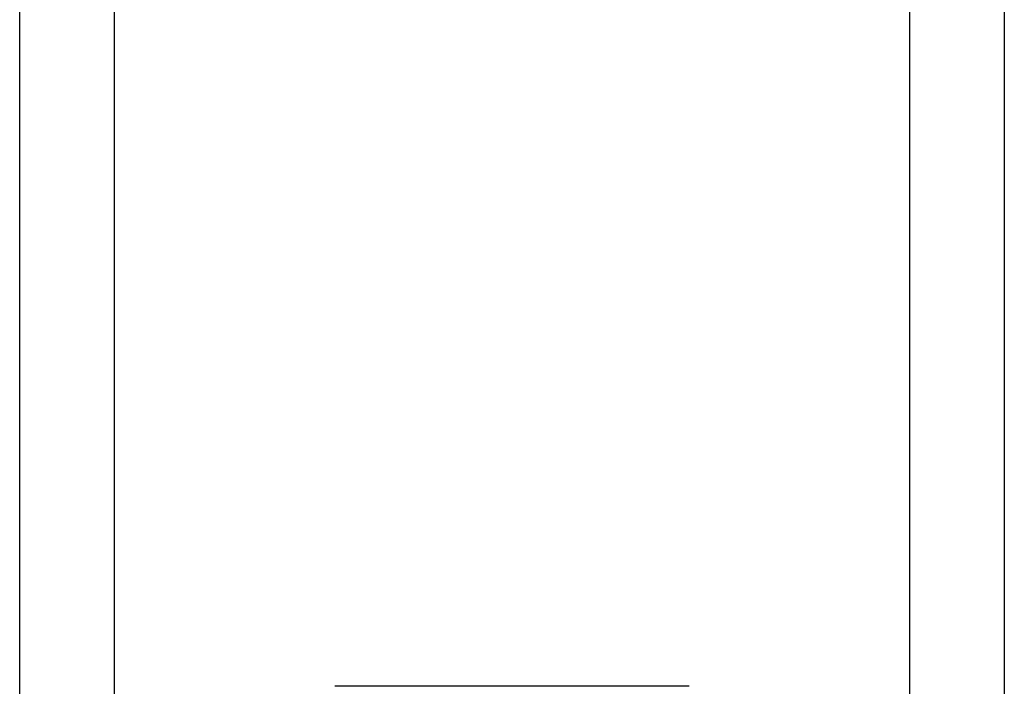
# Model space of a CAD drawing. Header units: inches. Extents: x 0 to 120, y -11 to 78.
# Tile 12 of 90: x 9.051 to 9.874, y 22.227 to 22.785. Entities that reach past the tile are written whole.
import ezdxf

# ---------------------------------------------------------------- set-up
doc = ezdxf.new("R2010")
doc.units = ezdxf.units.IN
doc.header["$LTSCALE"] = 7.213522
doc.header["$MEASUREMENT"] = 0
doc.layers.add('Visible Edges(ANSI)', color=7, linetype='Continuous', lineweight=25)
doc.layers.add('Visible Tangent Edges(ANSI)', color=7, linetype='Continuous', lineweight=25)

msp = doc.modelspace()

# ---------------------------------------------------------------- linework, layer by layer
at = {"layer": 'Visible Edges(ANSI)'}
for p, q in [((9.05127, 21.40451), (9.05127, 61.39776)), ((9.87431, 61.39776), (9.87431, 21.40451)), ((9.61092, 22.22738), (9.31466, 22.22738))]:
    msp.add_line(p, q, dxfattribs=at)
at = {"layer": 'Visible Tangent Edges(ANSI)'}
for p, q in [((9.13014, 61.39776), (9.13014, 21.40451)), ((9.79545, 21.40451), (9.79545, 61.39776))]:
    msp.add_line(p, q, dxfattribs=at)

doc.saveas('drawing.dxf')
